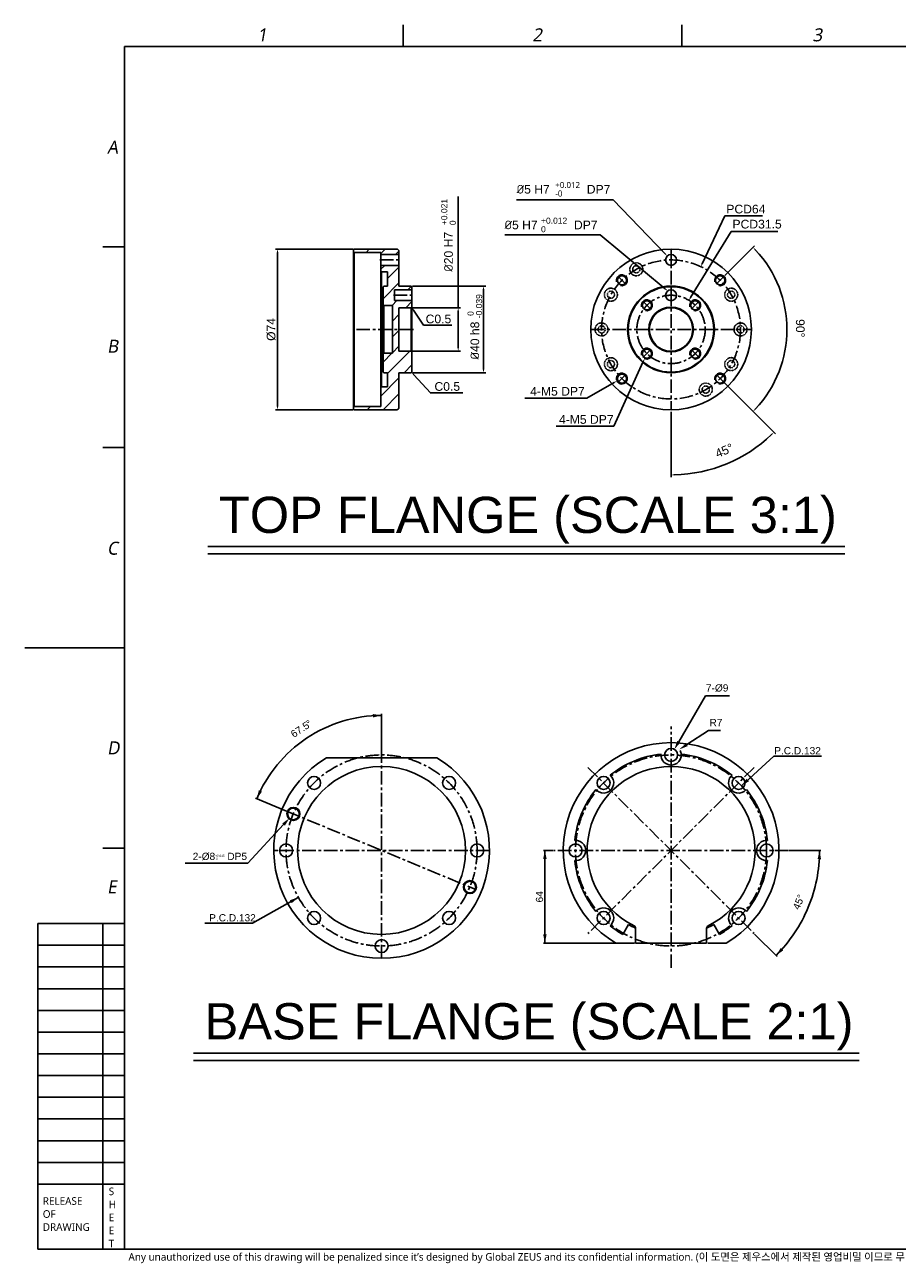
# Model space of a CAD drawing. Header units: millimetres. Extents: x 12 to 2508, y 25 to 1770.
# Tile 1 of 53: x 12 to 1218, y 41 to 1752. Entities that reach past the tile are written whole.
import ezdxf

# ---------------------------------------------------------------- set-up
doc = ezdxf.new("R2010")
doc.units = ezdxf.units.MM
doc.linetypes.add('CENTER', pattern=[0.6, 0.375, -0.075, 0.075, -0.075])
doc.linetypes.add('HIDDEN', pattern=[0.2, 0.1, -0.1])
for name, color, linetype in [('DEFAULT_1', 7, 'CENTER'), ('DEFAULT_2', 2, 'HIDDEN'), ('FLANGE_B_PBL7', 7, 'Continuous'), ('FLANGE_B_PBL9', 7, 'Continuous'), ('M1003501_PBL3', 7, 'Continuous'), ('NOTE', 7, 'Continuous')]:
    doc.layers.add(name, color=color, linetype=linetype)
doc.styles.add('MtXpl_GDT', font='gdt_____.ttf')
doc.styles.get("Standard").update_dxf_attribs({"font": 'arial.ttf'})
doc.styles.add('TEXTSTYLE_2', font='malgun.ttf')
doc.styles.add('TEXTSTYLE_3', font='malgun.ttf')

# ---------------------------------------------------------------- blocks, each defined once
blk = doc.blocks.new('_FILLED')
at = {"color": 0, "linetype": 'ByBlock'}
blk.add_solid([(0, 0), (-1, 0.2), (-1, -0.2)], dxfattribs=at)

msp = doc.modelspace()

# ---------------------------------------------------------------- linework, layer by layer
at = {"color": 134}
for p, q in [((535, 1722), (535, 1752)), ((920, 1722), (920, 1752)), ((610.9, 1361), (610.9, 1514.9)), ((825, 1510.2), (691.6, 1510.2)), ((896.7, 1435.6), (825, 1510.2)), ((948, 1421.8), (979.3, 1488)), ((979.3, 1488), (1031.4, 1488)), ((807.2, 1461.8), (675.2, 1461.8)), ((897, 1387.1), (807.2, 1461.8)), ((932.1, 1375.1), (988.1, 1466.4)), ((988.1, 1466.4), (1052.4, 1466.4)), ((150, 1445), (120, 1445)), ((465.1, 1442), (358.3, 1442)), ((979.5, 1405.5), (1020.4, 1446.4)), ((361.3, 1437.5), (361.3, 1224.5)), ((547.6, 1391), (648.9, 1391)), ((645.9, 1386.5), (645.9, 1275.5)), ((645.9, 1386.5), (645.9, 1275.5)), ((547.6, 1361), (613.9, 1361)), ((610.9, 1305.5), (610.9, 1356.5)), ((547.6, 1301), (613.9, 1301)), ((866.6, 1286.7), (826.1, 1197.5)), ((547.6, 1271), (648.9, 1271)), ((826.4, 1257.7), (788.8, 1235.8)), ((973.9, 1262.1), (1020.4, 1215.6)), ((973.9, 1262.1), (1049.2, 1186.8)), ((465.1, 1220), (358.3, 1220)), ((361.3, 1220), (455.8, 1220)), ((905, 1217), (905, 1127)), ((826.1, 1197.5), (746.2, 1197.5)), ((150, 1168), (120, 1168)), ((505, 740), (505, 799.6)), ((1002.2, 700.3), (1046.9, 741.4)), ((1046.9, 741.4), (1112.7, 741.4)), ((1112.7, 741.4), (1046.9, 741.4)), ((373.8, 665.3), (330.8, 683.2)), ((120, 614), (150, 614)), ((1068.3, 611), (1112.2, 611)), ((390, 546.1), (326.8, 510.5)), ((326.8, 510.5), (261, 510.5)), ((261, 510.5), (326.8, 510.5)), ((30, 480), (150, 480)), ((1020.5, 495.5), (1051.5, 464.5)), ((30, 450), (150, 450)), ((30, 420), (150, 420)), ((30, 390), (150, 390)), ((30, 360), (150, 360)), ((30, 330), (150, 330)), ((30, 300), (150, 300)), ((30, 270), (150, 270)), ((30, 240), (150, 240)), ((30, 210), (150, 210)), ((30, 180), (150, 180))]:
    msp.add_line(p, q, dxfattribs=at)
at = {"color": 7}
for p, q in [((150, 1722), (150, 60)), ((150, 1722), (2460, 1722)), ((466.3, 1441.7), (466.6, 1442)), ((466.3, 1220.3), (466.3, 1441.7)), ((467.2, 1437.5), (466.3, 1438.4)), ((466.6, 1442), (526, 1442)), ((529, 1391), (529, 1439)), ((467.2, 1224.5), (467.2, 1437.5)), ((504.1, 1437.5), (467.2, 1437.5)), ((504.1, 1224.5), (504.1, 1437.5)), ((529, 1434.5), (504.1, 1434.5)), ((529, 1419.5), (504.1, 1419.5)), ((505, 1410.5), (504.1, 1411.4)), ((505, 1251.5), (505, 1410.5)), ((513.1, 1410.5), (505, 1410.5)), ((513.1, 1391), (513.1, 1410.5)), ((507.1, 1390.1), (508, 1391)), ((507.1, 1271.9), (507.1, 1390.1)), ((513.1, 1391), (508, 1391)), ((529, 1391), (546.1, 1391)), ((547, 1390.1), (546.1, 1391)), ((547, 1271.9), (547, 1390.1)), ((523, 1385.8), (523, 1370.8)), ((547, 1385.8), (523, 1385.8)), ((547, 1370.8), (523, 1370.8)), ((508, 1364), (507.1, 1364.9)), ((508, 1298), (508, 1364)), ((520, 1364), (508, 1364)), ((520, 1298), (520, 1364)), ((529, 1301), (529, 1361)), ((529, 1361), (546.1, 1361)), ((546.1, 1361), (547, 1361.9)), ((546.1, 1361), (546.1, 1301)), ((529, 1301), (546.1, 1301)), ((546.1, 1301), (547, 1300.1)), ((508, 1298), (507.1, 1297.1)), ((520, 1298), (508, 1298)), ((507.1, 1271.9), (508, 1271)), ((513.1, 1271), (508, 1271)), ((513.1, 1251.5), (513.1, 1271)), ((529, 1271), (546.1, 1271)), ((529, 1223), (529, 1271)), ((547, 1271.9), (546.1, 1271)), ((505, 1251.5), (504.1, 1250.6)), ((513.1, 1251.5), (505, 1251.5)), ((467.2, 1224.5), (466.3, 1223.6)), ((466.3, 1220.3), (466.6, 1220)), ((466.6, 1220), (526, 1220)), ((504.1, 1224.5), (467.2, 1224.5)), ((12, 891), (150, 891)), ((30, 60), (30, 510)), ((30, 510), (150, 510)), ((120, 60), (120, 510)), ((30, 150), (150, 150)), ((30, 60), (2460, 60))]:
    msp.add_line(p, q, dxfattribs=at)
at = {"color": 134, "linetype": 'Continuous'}
for p, q in [((483.6, 1437.5), (488.1, 1442)), ((504.1, 1436.1), (510, 1442)), ((524.4, 1434.5), (529, 1439.1)), ((504.1, 1414.2), (509.4, 1419.5)), ((513.1, 1401.3), (529, 1417.2)), ((507.1, 1373.4), (529, 1395.3)), ((541.3, 1385.8), (546.3, 1390.8)), ((519.6, 1364), (526.3, 1370.8)), ((538.5, 1361), (547, 1369.5)), ((520, 1342.5), (529, 1351.5)), ((520, 1320.6), (529, 1329.6)), ((513.1, 1269.9), (544.2, 1301)), ((520, 1298.7), (529, 1307.7)), ((507.1, 1285.8), (519.3, 1298)), ((536.1, 1271), (547, 1281.9)), ((504.1, 1239), (529, 1263.9)), ((507, 1220), (529, 1242)), ((466.3, 1223.1), (467.7, 1224.5)), ((485.1, 1220), (489.6, 1224.5))]:
    msp.add_line(p, q, dxfattribs=at)
at = {"color": 1, "linetype": 'CENTER', "ltscale": 50}
for p, q in [((905, 1442), (905, 1220)), ((794, 1331), (1016, 1331))]:
    msp.add_line(p, q, dxfattribs=at)
at = {"color": 134, "linetype": 'CENTER', "ltscale": 50}
for p, q in [((904.7, 1427), (905.3, 1427)), ((905, 1426.7), (905, 1427.3)), ((904.7, 1378.2), (905.3, 1378.2)), ((905, 1378), (905, 1378.5)), ((871.3, 1297.6), (871.9, 1297.6)), ((871.6, 1297.3), (871.6, 1297.9)), ((836.8, 1263.1), (837.4, 1263.1)), ((837.1, 1262.8), (837.1, 1263.4))]:
    msp.add_line(p, q, dxfattribs=at)
for p, q in [((265, 1031), (1145, 1031)), ((265, 1021), (1145, 1021)), ((245, 331), (1165, 331)), ((245, 321), (1165, 321))]:
    msp.add_line(p, q)
at = {"color": 134}
for points in [[(549.2, 1357.8), (563.1, 1337.1), (601.9, 1337.1)], [(549.6, 1268.1), (572.6, 1243.2), (617.3, 1243.2)]]:
    msp.add_lwpolyline(points, dxfattribs=at)
at = {"color": 7}
msp.add_circle((505, 611), 116, dxfattribs=at)
for centre, start, end in [((526, 1439), 0, 90), ((526, 1223), 270, 0)]:
    msp.add_arc(centre, 3, start, end, dxfattribs=at)
at = {"color": 134}
for centre, radius, start, end in [((905, 1331), 160.2, 316.609, 43.391), ((871.6, 1297.6), 7.5, 240.7676, 270), ((837.1, 1263.1), 7.5, 198.3751, 270), ((905, 1331), 201, 271.2829, 313.7171), ((505, 611), 186.6, 90, 123.75), ((505, 611), 186.6, 123.75, 157.5), ((905.1, 743), 14, 4.3827, 25.1988), ((383.2, 661.5), 8, 180, 239.9548), ((905, 611), 205.2, 337.5, 0), ((905, 611), 205.2, 315, 337.5)]:
    msp.add_arc(centre, radius, start, end, dxfattribs=at)
for points in [[(493.1, 794.8), (505, 797.6), (492.9, 799.6)], [(335.4, 694.3), (332.6, 682.4), (339.7, 692.3)], [(1112.3, 598.9), (1110.2, 611), (1107.5, 599.1)], [(1056.6, 476.3), (1050.1, 465.9), (1060.1, 473)]]:
    msp.add_solid(points, dxfattribs=at)
at = {"layer": 'DEFAULT_1', "color": 1, "linetype": 'CENTER', "ltscale": 50}
for p, q in [((502.6, 1427), (530.5, 1427)), ((905, 1427), (905, 1436)), ((905, 1427), (905, 1418)), ((837.1, 1398.9), (831.6, 1404.4)), ((972.9, 1398.9), (978.4, 1404.4)), ((837.1, 1398.9), (842.6, 1393.4)), ((905, 1378.2), (905, 1387.2)), ((972.9, 1398.9), (967.4, 1393.4)), ((521.5, 1378.2), (548.5, 1378.2)), ((871.6, 1364.4), (866.1, 1369.9)), ((905, 1378.2), (905, 1369.2)), ((938.4, 1364.4), (943.9, 1369.9)), ((871.6, 1364.4), (877.1, 1358.9)), ((938.4, 1364.4), (932.9, 1358.9)), ((549, 1331), (465.1, 1331)), ((871.6, 1297.6), (877.1, 1303.1)), ((938.4, 1297.6), (932.9, 1303.1)), ((871.6, 1297.6), (866.1, 1292.1)), ((938.4, 1297.6), (943.9, 1292.1)), ((837.1, 1263.1), (842.6, 1268.6)), ((972.9, 1263.1), (967.4, 1268.6)), ((837.1, 1263.1), (831.6, 1257.6)), ((972.9, 1263.1), (978.4, 1257.6)), ((905, 448.7), (905, 782.3)), ((505, 462), (505, 739)), ((1019.8, 725.8), (790.2, 496.2)), ((790.2, 725.8), (1019.8, 496.2)), ((374.7, 665), (635.3, 557)), ((654, 611), (356, 611)), ((1067.3, 611), (742.7, 611))]:
    msp.add_line(p, q, dxfattribs=at)
at = {"layer": 'DEFAULT_1', "color": 1}
msp.add_line((1001, 1331), (994.6, 1331), dxfattribs=at)
at = {"layer": 'DEFAULT_1', "color": 134, "linetype": 'CENTER', "ltscale": 50}
for radius in [96, 47.2]:
    msp.add_circle((905, 1331), radius, dxfattribs=at)
at = {"layer": 'DEFAULT_1', "color": 1, "linetype": 'CENTER', "ltscale": 50}
for centre, radius in [((905, 1331), 96), ((905, 1331), 47.2), ((505, 611), 132), ((905, 611), 132)]:
    msp.add_circle(centre, radius, dxfattribs=at)
at = {"layer": 'FLANGE_B_PBL7', "color": 134}
for p, q in [((952.7, 824.7), (915.7, 761.1)), ((985.6, 824.7), (952.7, 824.7)), ((956.6, 776.8), (926.8, 757.3)), ((973.2, 776.8), (956.6, 776.8)), ((904.9, 743), (905.3, 743)), ((904.9, 743), (905.3, 743)), ((905.1, 742.8), (905.1, 743.2)), ((905.1, 742.8), (905.1, 743.2)), ((741.7, 611), (728.7, 611)), ((730.7, 611), (730.7, 547)), ((730.7, 483), (730.7, 547)), ((827.8, 483), (728.7, 483))]:
    msp.add_line(p, q, dxfattribs=at)
at = {"layer": 'FLANGE_B_PBL7', "color": 7}
for p, q in [((905.1, 760), (905.3, 760)), ((891.1, 742.4), (891.1, 744.1)), ((988.1, 713.8), (989.3, 715)), ((802.3, 694), (801.1, 695.2)), ((1036.5, 625), (1038.2, 625)), ((773.7, 597), (772, 597)), ((1007.9, 528), (1009.1, 526.8)), ((822.1, 508.2), (820.9, 507)), ((838.2, 495.1), (846.1, 508.8)), ((856.1, 483), (856.1, 503.3)), ((954.1, 503.3), (954.1, 483)), ((964.1, 508.8), (972, 495.1)), ((828.8, 483), (854.5, 483)), ((954.1, 483), (856.1, 483)), ((955.7, 483), (981.4, 483))]:
    msp.add_line(p, q, dxfattribs=at)
for centre in [(905.1, 743), (811.8, 704.3), (998.4, 704.3), (773.1, 611), (1037.1, 611), (811.8, 517.7), (998.4, 517.7)]:
    msp.add_circle(centre, 9, dxfattribs=at)
for centre, radius, start, end in [((905.1, 611), 149, 90, 239.2112), ((905.1, 611), 149, 300.7888, 89.9377), ((905.1, 611), 133.8, 95.9884, 129.0116), ((905.1, 743), 14, 182.3115, 4.3827), ((905.1, 611), 133.8, 50.9884, 84.0116), ((905.1, 611), 116, 296.2103, 243.7897), ((811.8, 704.3), 14, 227.4263, 49.3827), ((998.4, 704.3), 14, 137.4263, 319.3827), ((905.1, 611), 133.8, 140.9884, 174.0116), ((905.1, 611), 133.8, 5.9884, 39.0116), ((773.1, 611), 14, 272.4263, 94.3827), ((1037.1, 611), 14, 92.4263, 274.3827), ((905.1, 611), 133.8, 185.9884, 219.0116), ((905.1, 611), 133.8, 320.9884, 354.0116), ((811.8, 517.7), 14, 317.4263, 139.3827), ((998.4, 517.7), 14, 47.4263, 229.3827), ((905.1, 611), 133.8, 230.9884, 240), ((905.1, 611), 118, 240, 245.4577), ((852.1, 503.3), 4, 0, 63.7897), ((905.1, 611), 118, 294.5423, 300), ((958.1, 503.3), 4, 116.2103, 180), ((905.1, 611), 133.8, 300, 309.0116)]:
    msp.add_arc(centre, radius, start, end, dxfattribs=at)
at = {"layer": 'FLANGE_B_PBL7', "color": 134}
for points in [[(1002.2, 700.3), (1012.7, 706.7), (1009.4, 710.2)], [(730.7, 611), (728.3, 599), (733.1, 599)], [(390, 546.1), (378.4, 542.3), (380.8, 538.2)], [(730.7, 483), (733.1, 495), (728.3, 495)]]:
    msp.add_solid(points, dxfattribs=at)
at = {"layer": 'FLANGE_B_PBL9', "color": 7}
msp.add_line((428.8, 739), (581.4, 739), dxfattribs=at)
at = {"layer": 'FLANGE_B_PBL9', "color": 134}
for p, q in [((383, 661.5), (383.3, 661.5)), ((383.2, 661.3), (383.2, 661.7)), ((369.6, 646.8), (320.4, 593.4)), ((320.4, 593.4), (233.8, 593.4))]:
    msp.add_line(p, q, dxfattribs=at)
at = {"layer": 'FLANGE_B_PBL9', "color": 7}
for centre, radius in [((411.8, 704.3), 9), ((598.4, 704.3), 9), ((383.2, 661.5), 9), ((383.2, 661.5), 8), ((373.1, 611), 9), ((637.1, 611), 9), ((627.1, 560.5), 9), ((627.1, 560.5), 8), ((411.8, 517.7), 9), ((598.4, 517.7), 9), ((505.1, 479), 9)]:
    msp.add_circle(centre, radius, dxfattribs=at)
msp.add_arc((505.1, 611), 149, 120.7888, 59.2112, dxfattribs=at)
at = {"layer": 'M1003501_PBL3', "color": 7}
for centre, radius in [((905, 1331), 111), ((905, 1427), 7.5), ((837.1, 1398.9), 6.3), ((972.9, 1398.9), 6.3), ((905, 1331), 60), ((905, 1331), 59.1), ((871.6, 1364.4), 6.3), ((905, 1378.2), 7.5), ((938.4, 1364.4), 6.3), ((905, 1331), 30.9), ((905, 1331), 30), ((871.6, 1297.6), 6.3), ((938.4, 1297.6), 6.3), ((837.1, 1263.1), 6.3), ((972.9, 1263.1), 6.3)]:
    msp.add_circle(centre, radius, dxfattribs=at)
at = {"layer": 'M1003501_PBL3', "color": 2, "linetype": 'HIDDEN'}
for centre, radius in [((857, 1414.1), 9), ((857, 1414.1), 4.95), ((821.9, 1379), 9), ((988.1, 1379), 9), ((821.9, 1379), 4.95), ((988.1, 1379), 4.95), ((809, 1331), 9), ((809, 1331), 4.95), ((1001, 1331), 9), ((1001, 1331), 4.95), ((821.9, 1283), 9), ((821.9, 1283), 4.95), ((988.1, 1283), 9), ((988.1, 1283), 4.95), ((953, 1247.9), 9), ((953, 1247.9), 4.95)]:
    msp.add_circle(centre, radius, dxfattribs=at)
at = {"layer": 'M1003501_PBL3', "color": 134}
for centre in [(837.1, 1398.9), (972.9, 1398.9), (871.6, 1364.4), (938.4, 1364.4), (871.6, 1297.6), (938.4, 1297.6), (837.1, 1263.1), (972.9, 1263.1)]:
    msp.add_arc(centre, 7.5, 255, 195, dxfattribs=at)
at = {"layer": 'NOTE', "color": 134}
for points in [[(788.8, 1235.8), (703.1, 1235.8)], [(826.1, 1197.5), (746.2, 1197.5)]]:
    msp.add_lwpolyline(points, dxfattribs=at)

# ---------------------------------------------------------------- block references
at = {"color": 134}
for p, xscale, yscale, zscale, rotation in [((361.3, 1442), 4.5, 4.5, 4.5, 90), ((1018.3, 1444.3), 4.5, 4.5, 4.5, 134.1954979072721), ((899.8, 1432.4), 4.499999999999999, 4.499999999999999, 4.499999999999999, 313.8825426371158), ((946.1, 1417.8), 4.499999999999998, 4.499999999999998, 4.499999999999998, 244.6692947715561), ((645.9, 1391), 4.5, 4.5, 4.5, 90), ((900.5, 1384.2), 4.499999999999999, 4.499999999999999, 4.499999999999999, 320.2125149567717), ((929.7, 1371.3), 4.5, 4.5, 4.5, 238.468847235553), ((546.7, 1361.6), 4.5, 4.5, 4.5, 123.8290248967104), ((610.9, 1361), 4.5, 4.5, 4.5, 90), ((610.9, 1301), 4.5, 4.5, 4.5, 270), ((868.5, 1290.8), 4.499999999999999, 4.499999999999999, 4.499999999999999, 65.56824685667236), ((546.6, 1271.5), 4.499999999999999, 4.499999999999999, 4.499999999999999, 132.703533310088), ((645.9, 1271), 4.5, 4.5, 4.5, 270), ((830.3, 1259.9), 4.500000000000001, 4.500000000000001, 4.500000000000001, 30.20773282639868), ((361.3, 1220), 4.5, 4.5, 4.5, 270), ((1018.3, 1217.7), 4.499999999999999, 4.499999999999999, 4.499999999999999, 225.8045020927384), ((1047.1, 1188.9), 4.5, 4.5, 4.5, 44.35852889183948), ((905, 1130), 4.5, 4.5, 4.5, 180.6414711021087)]:
    msp.add_blockref('_FILLED', p, dxfattribs=dict(at, xscale=xscale, yscale=yscale, zscale=zscale, rotation=rotation))
at = {"layer": 'FLANGE_B_PBL7', "color": 134, "xscale": 12, "yscale": 12, "zscale": 12}
for p, rotation in [((909.6, 750.8), 239.7912262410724), ((916.8, 750.7), 213.332206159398)]:
    msp.add_blockref('_FILLED', p, dxfattribs=dict(at, rotation=rotation))
at = {"layer": 'FLANGE_B_PBL9', "color": 134, "xscale": 12, "yscale": 12, "zscale": 12, "rotation": 47.35749467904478}
msp.add_blockref('_FILLED', (377.7, 655.6), dxfattribs=at)

# ---------------------------------------------------------------- texts
at = {"color": 134}
for s, height, p in [('C0.5', 12, (565.9, 1339.5)), ('C0.5', 12, (578.1, 1246.2)), ('P.C.D.132', 10, (1047.6, 743.9)), ('P.C.D.132', 10, (266.8, 513))]:
    msp.add_text(s, height=height, dxfattribs=at).set_placement(p)
for s, rotation, p in [('67.5', 33.75, (383.8, 766.4)), ('45', 67.5, (1082, 528.2))]:
    msp.add_text(s, height=10, rotation=rotation, dxfattribs=at).set_placement(p)
at = {"color": 134, "style": 'MtXpl_GDT'}
for rotation, p in [(33.75, (405.4, 780.9)), (67.5, (1087.9, 542.4))]:
    msp.add_text('~', height=10, rotation=rotation, dxfattribs=at).set_placement(p)
at = {"color": 134, "attachment_point": 1, "line_spacing_factor": 0.9, "style": 'TEXTSTYLE_2'}
for s, insert, char_height, width in [('\\Q10.0;1', (333.2, 1747.1), 18, 20.7), ('\\Q10.0;2', (713.5, 1747.1), 18, 20.7), ('\\Q10.0;3', (1100.5, 1747.1), 18, 20.7), ('\\Q10.0;A', (125.8, 1592), 18, 24.7), ('\\Q10.0;B', (125.8, 1316.8), 18, 21.9), ('\\Q10.0;C', (125.8, 1037.7), 18, 23.8), ('\\Q10.0;D', (125.8, 761.7), 18, 26.9), ('\\Q10.0;E', (125.8, 569.8), 18, 19.4), ('S', (128, 145.2), 10.5, 7.933), ('RELEASE', (36.9, 131.9), 10.5, 56.078), ('H', (128, 127.2), 10.5, 10.578), ('OF', (36.9, 113.9), 10.5, 18.55), ('E', (128, 109.2), 10.5, 7.544), ('DRAWING', (36.9, 95.9), 10.5, 68.211), ('E', (128, 91.2), 10.5, 7.544), ('T', (128, 73.2), 10.5, 7.778)]:
    msp.add_mtext(s, dxfattribs=dict(at, insert=insert, char_height=char_height, width=width))
at = {"color": 134, "char_height": 12}
for s, insert, attachment_point in [('\\A1;{\\fISOCPEUR|b0|i0|c0|p34;%%C}5 H7{\\fISOCPEUR|b0|i0|c0|p34; \\fMalgun Gothic|b0|i0|c129|p50;\\H0.7x;\\S+0.012^ -0;}  DP7', (821.2, 1534.8), 3), ('\\A1;PCD64', (981.4, 1503.3), 1), ('\\A1;{\\fISOCPEUR|b0|i0|c0|p34;%%C}5 H7 {\\H0.7x;\\S+0.012^ 0;}  DP7', (803.5, 1485.5), 3), ('\\A1;PCD31.5', (989.9, 1482.5), 1), ('\\A1;4-M5 DP7 ', (785.8, 1251.5), 3), ('\\A1;4-M5 DP7', (825.6, 1212.6), 3)]:
    msp.add_mtext(s, dxfattribs=dict(at, insert=insert, attachment_point=attachment_point))
for s, insert, attachment_point, rotation in [('\\A1;{\\fISOCPEUR|b0|i0|c0|p34;%%C}20 H7  {\\H0.7x;\\S+0.021^ 0;}  ', (587.4, 1410.7), 1, 90), ('\\A1;{\\fISOCPEUR|b0|i0|c0|p34;%%C}40 h8 {\\H0.7x;\\S 0^ -0.039;} ', (623.8, 1334.6), 2, 90), ('\\A1;%%c74', (346.3, 1331), 2, 90), ('\\A1;90°', (1089.6, 1332.6), 2, 270.2674), ('\\A1;45°', (976.2, 1169.2), 2, 23.0877)]:
    msp.add_mtext(s, dxfattribs=dict(at, insert=insert, attachment_point=attachment_point, rotation=rotation))
at = {"char_height": 50, "attachment_point": 1}
for s, insert in [('TOP FLANGE (SCALE 3:1)', (280.3, 1099.8)), ('BASE FLANGE (SCALE 2:1)', (260.5, 400))]:
    msp.add_mtext_dynamic_manual_height_columns(s, width=896.348, gutter_width=12.5, heights=[0], dxfattribs=dict(at, insert=insert))
at = {"layer": 'DEFAULT_2', "color": 2, "linetype": 'HIDDEN', "insert": (155.3, 54.7), "char_height": 10.5, "width": 1441.322, "attachment_point": 1, "line_spacing_factor": 0.9, "style": 'TEXTSTYLE_3'}
msp.add_mtext('Any unauthorized use of this drawing will be penalized since it’s designed by Global ZEUS and its confidential information. (이 도면은 제우스에서 제작된 영업비밀 이므로 무단 사용 시 법적인 처벌을 받을 수 있습니다.)', dxfattribs=at)
at = {"layer": 'FLANGE_B_PBL7', "color": 134}
msp.add_text('64', height=10, rotation=90, dxfattribs=at).set_placement((728.2, 539.2))
at = {"layer": 'FLANGE_B_PBL7', "color": 134, "char_height": 10, "attachment_point": 1, "line_spacing_factor": 0.9}
for s, insert, width in [('\\A1;7-%%c9', (953.2, 840.6), 34.37), ('\\A1;R7', (958.1, 792.7), 16.148)]:
    msp.add_mtext(s, dxfattribs=dict(at, insert=insert, width=width))
at = {"layer": 'FLANGE_B_PBL9', "color": 134, "insert": (319.1, 607.9), "char_height": 10, "attachment_point": 3, "line_spacing_factor": 0.9}
msp.add_mtext('\\A1;2-%%c8{\\H3;\\S+0.015^  0;} DP5', dxfattribs=at)

doc.saveas('drawing.dxf')
